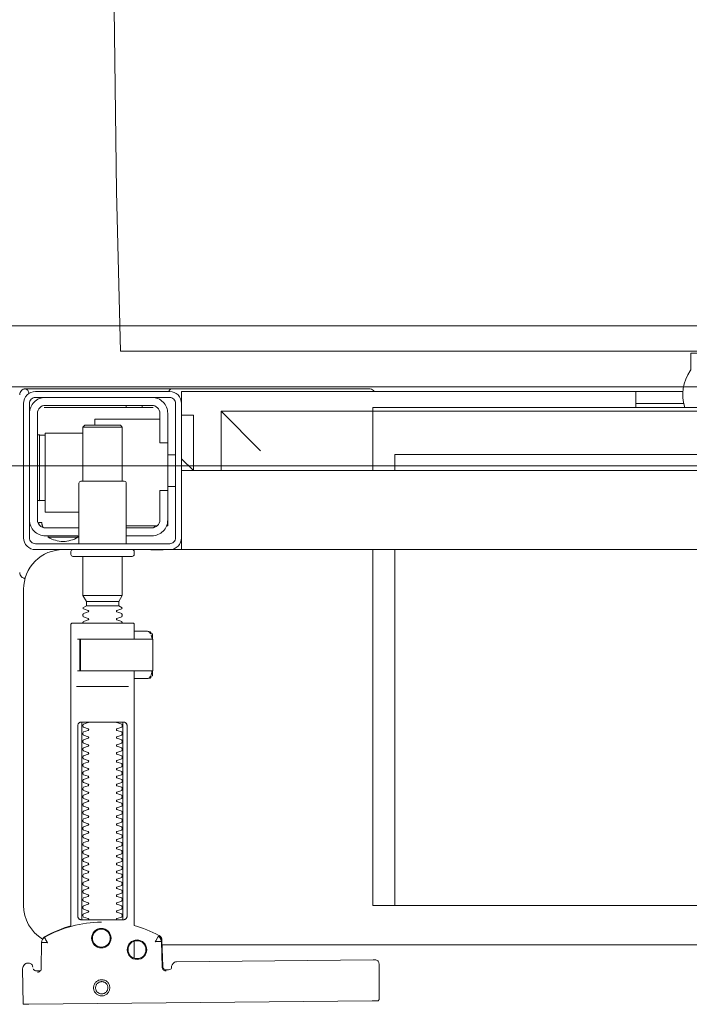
# Model space of a CAD drawing. Header units: millimetres. Extents: x -1893473 to 942156, y -568027 to 942944.
# Tile 213 of 256: x 153174 to 153343, y -464700 to -464451. Entities that reach past the tile are written whole.
import ezdxf
from ezdxf.enums import TextEntityAlignment as Align

# ---------------------------------------------------------------- set-up
doc = ezdxf.new("R2010")
doc.units = ezdxf.units.MM
doc.header["$LTSCALE"] = 0.2
doc.layers.get('0').update_dxf_attribs({"lineweight": 0})
for name, color, linetype, lineweight in [('!! 0_Opis_pom', 9, 'Continuous', 13), ('!! 1_OPIS POM NOWE', 140, 'Continuous', 5), ('!! 2 ZABUDOWA GK-MDF', 54, 'Continuous', 13), ('!! 2_wypos-sanitarne', 240, 'Continuous', 9), ('P-Opis nadproża', 150, 'Continuous', 9)]:
    doc.layers.add(name, color=color, linetype=linetype, lineweight=lineweight)
doc.layers.add('!!_@ wypos sanit nd', color=7, linetype='Continuous', lineweight=0, plot=False)
doc.layers.add('Powierzchnia', color=140, linetype='Continuous', lineweight=5, plot=False)
doc.styles.add('ARIAL', font='tahoma.ttf')

# ---------------------------------------------------------------- blocks, each defined once
blk = doc.blocks.new('A$Cff2eaf8b')
for points in [[(0.19864, 0.08252), (0.11173, 0.08169)], [(0.20013, 0.08252), (0.20025, 0.07353)], [(0.16386, 0.07389), (0.16409, 0.07384), (0.16425, 0.07378), (0.1644, 0.07368), (0.16452, 0.07356), (0.16463, 0.07342), (0.16471, 0.07326), (0.16476, 0.07309), (0.16478, 0.07292), (0.16496, 0.06636), (0.16497, 0.06624), (0.16498, 0.06614), (0.165, 0.06604), (0.16503, 0.06594), (0.16507, 0.06584), (0.16511, 0.06575), (0.16516, 0.06566), (0.16521, 0.06557), (0.16527, 0.06549), (0.16534, 0.0654), (0.16542, 0.06533), (0.1655, 0.06526), (0.16558, 0.06519), (0.16567, 0.06513), (0.16576, 0.06508), (0.16651, 0.0647), (0.16726, 0.06433), (0.16803, 0.06399), (0.16881, 0.06367), (0.1696, 0.06337), (0.17039, 0.06309), (0.17119, 0.06284), (0.172, 0.0626), (0.172, -0.00186)], [(0.1651, 0.06653), (0.16492, 0.07312), (0.1649, 0.07329), (0.16485, 0.07345), (0.16478, 0.07361), (0.16467, 0.07374), (0.16455, 0.07386), (0.16441, 0.07396), (0.16425, 0.07403), (0.16409, 0.07408), (0.16391, 0.07409)], [(0.19757, 0.07355), (0.19749, 0.07368), (0.19738, 0.0738), (0.19726, 0.0739), (0.19713, 0.07399), (0.19698, 0.07405), (0.19683, 0.07408), (0.19667, 0.07409), (0.19577, 0.07408)], [(0.172, 0.07087), (0.172, 0.06656)], [(0.16493, 0.0675), (-0.16477, 0.0675)], [(0.17483, 0.06014), (0.17483, 0.01214)], [(0.18523, 0.01214), (0.18523, 0.06014)], [(-0.11847, -0.0325), (-0.11847, 0.0575), (0.11153, 0.0575), (0.11153, -0.0325)], [(0.10602, 0.0575), (0.10602, -0.0325)], [(0.16811, -0.00015), (0.16776, -0.00056), (0.16776, -0.00022), (0.16779, -0.00011), (0.16786, -0.00004), (0.16797, 0), (0.1681, 0.00001), (0.16822, 0.00001), (0.16841, 0.00003), (0.16887, 0.00014), (0.172, 0.00014)], [(0.16848, 0.00006), (0.16856, 0.00012), (0.16876, 0.00014)], [(0.18662, 0.00214), (0.17345, 0.00214)], [(0.16732, -0.0019), (0.16732, -0.00074), (0.16736, -0.00062), (0.16746, -0.00054), (0.16767, -0.00049)], [(0.16751, -0.00165), (0.16754, -0.00139), (0.16766, -0.00086)], [(0.17371, -0.00186), (0.18481, -0.00186), (0.18637, -0.00186)], [(0.16767, -0.01124), (0.16755, -0.01122), (0.16746, -0.01119), (0.16737, -0.01112), (0.16732, -0.01098), (0.16732, -0.00983)], [(0.18558, -0.00986), (0.18637, -0.00986)], [(0.16766, -0.01087), (0.16754, -0.01033), (0.16751, -0.01008)], [(0.172, -0.01186), (0.16887, -0.01186), (0.16841, -0.01176), (0.16831, -0.01174), (0.16819, -0.01174), (0.16806, -0.01173), (0.16794, -0.01172), (0.16783, -0.01166), (0.16776, -0.01151), (0.16776, -0.01117), (0.16811, -0.01157)], [(0.16876, -0.01186), (0.16866, -0.01186), (0.16848, -0.01178)], [(0.1759, -0.0183), (0.1841, -0.0183)], [(0.1841, -0.01936), (0.1759, -0.01936)], [(0.185, -0.02092), (0.175, -0.02092)], [(0.19962, -0.02522), (0.19976, -0.02523), (0.19987, -0.02526), (0.20001, -0.0253)], [(-0.16, -0.0355), (-0.16, -0.0325), (0.16, -0.0325), (0.16, -0.0355)], [(0.16, -0.0485), (0.16, -0.0365)], [(0.174, -0.0385), (0.16618, -0.0385)], [(0.167, -0.03806), (0.16693, -0.03815), (0.16687, -0.03825), (0.16681, -0.03837), (0.16675, -0.0385)], [(0.19499, -0.03806), (0.19506, -0.03814), (0.19512, -0.03823), (0.19517, -0.03833), (0.19521, -0.03842), (0.19525, -0.03853), (0.19528, -0.03863), (0.19531, -0.03874), (0.19533, -0.03885), (0.19535, -0.03896), (0.19537, -0.03907), (0.19538, -0.03917), (0.19539, -0.03927), (0.19537, -0.03937), (0.19547, -0.0394), (0.19557, -0.0394), (0.19567, -0.0394), (0.19578, -0.0394), (0.19589, -0.0394), (0.19612, -0.0394), (0.19616, -0.0393), (0.19615, -0.03919), (0.19613, -0.03907), (0.19609, -0.03894), (0.19605, -0.03882), (0.19594, -0.03861)], [(0.1635, -0.0475), (0.1635, -0.04)], [(0.186, -0.042), (0.1945, -0.042), (0.1945, -0.062), (0.185, -0.062)], [(0.19591, -0.04489), (0.19602, -0.04489), (0.19615, -0.04489), (0.19632, -0.04489), (0.1965, -0.04489)], [(0.1615, -0.0485), (0.1635, -0.0485)], [(0.175, -0.0498), (0.175, -0.06346), (0.1755, -0.06396), (0.1845, -0.06396), (0.185, -0.06346), (0.185, -0.0498)], [(0.16, -0.0555), (0.157, -0.0525), (0.16, -0.0525), (-0.16, -0.0525), (-0.157, -0.0525), (-0.16, -0.0555)], [(0.10602, -0.0525), (0.10602, -0.05658), (-0.11847, -0.05658)], [(0.11153, -0.0525), (0.11153, -0.0675), (0.15, -0.0675)], [(0.14, -0.0575), (0.15, -0.0675), (0.15, -0.0525)], [(0.16, -0.0665), (0.157, -0.0665), (0.157, -0.0525)], [(0.1615, -0.0565), (0.1635, -0.0565)], [(0.1965, -0.06151), (0.19632, -0.06151), (0.19615, -0.06151), (0.19602, -0.06151), (0.19591, -0.06151)], [(0.1655, -0.0655), (0.182, -0.0655), (0.182, -0.06396)], [(0.185, -0.06346), (0.175, -0.06346)], [(0.03283, -0.0695), (0.045, -0.0695)], [(0.16, -0.0695), (0.16, -0.0725), (0.03305, -0.0725)], [(0.045, -0.0685), (0.045, -0.0725)], [(0.16721, -0.0685), (0.19466, -0.0685), (0.19478, -0.0685)], [(0.17, -0.069), (0.17, -0.0685)], [(0.174, -0.069), (0.174, -0.0685)]]:
    blk.add_lwpolyline(points)
for points in [[(0.16424, 0.07378), (0.16327, 0.07377), (0.16304, 0.07374), (0.16282, 0.07366), (0.16262, 0.07353), (0.16265, 0.07357), (0.16258, 0.07337), (0.16257, 0.07317, -0.157432), (0.16238, 0.07258), (0.1621, 0.07218, -0.241147), (0.16129, 0.07175), (0.1115, 0.07128), (0.11133, 0.07127), (0.11119, 0.07127), (0.11107, 0.07127), (0.11094, 0.07128), (0.11078, 0.0713), (0.11062, 0.07135), (0.11047, 0.07143), (0.11033, 0.07153), (0.11022, 0.07165), (0.11012, 0.07179), (0.11005, 0.07194), (0.11001, 0.0721), (0.10999, 0.07227), (0.10995, 0.08127), (0.11022, 0.08166)], [(0.19647, 0.0744), (0.19626, 0.07438), (0.19604, 0.0743), (0.19585, 0.07417), (0.19566, 0.07396, 0.132231), (0.19551, 0.07346), (0.19546, 0.06691)], [(0.19768, 0.0731, 0.415336), (0.19869, 0.07211)], [(0.19885, 0.07212), (0.19898, 0.07212), (0.19912, 0.07213), (0.19927, 0.07216), (0.1994, 0.07222), (0.19953, 0.07229), (0.19965, 0.07238), (0.19975, 0.07248), (0.20007, 0.07294, 0.158481), (0.20025, 0.07353)], [(0.18031, 0.06175, 0.125713), (0.19466, 0.06556, 0.121439), (0.19519, 0.06605, -0.262119), (0.2, 0.0575), (0.2, -0.0225, -0.414214), (0.19, -0.0325), (0.18751, -0.0325, 0.405519), (0.188, -0.032), (0.188, -0.0313, 0.414214), (0.1875, -0.0308), (0.1725, -0.0308, 0.414214), (0.172, -0.0313), (0.172, -0.032, 0.405519), (0.17249, -0.0325, 0.001664), (0.15993, -0.0325)], [(0.172, -0.00986), (0.172, -0.01366, 0.414214), (0.1722, -0.01386), (0.18462, -0.01386), (0.1878, -0.01386, 0.414214), (0.188, -0.01366), (0.188, 0.06267), (0.18885, 0.06292), (0.18969, 0.06319), (0.19052, 0.0635), (0.19134, 0.06382), (0.19215, 0.06417), (0.19295, 0.06454), (0.19374, 0.06494), (0.19456, 0.06538), (0.19464, 0.06544), (0.19473, 0.0655), (0.19481, 0.06557), (0.19488, 0.06564), (0.19495, 0.06572), (0.19502, 0.06581)], [(0.17647, 0.01114, 0.182836), (0.17636, 0.01123), (0.17515, 0.01163, 0.050055), (0.175, 0.0119), (0.175, 0.01218, 0.050055), (0.17515, 0.01244), (0.17636, 0.01285, 0.719897), (0.17636, 0.01323), (0.17515, 0.01363, 0.050055), (0.175, 0.0139), (0.175, 0.01418, 0.050055), (0.17515, 0.01444), (0.17636, 0.01485, 0.719897), (0.17636, 0.01523), (0.17515, 0.01563, 0.050055), (0.175, 0.0159), (0.175, 0.01618, 0.050055), (0.17515, 0.01644), (0.17636, 0.01685, 0.719897), (0.17636, 0.01723), (0.17515, 0.01763, 0.050055), (0.175, 0.0179), (0.175, 0.01818, 0.050055), (0.17515, 0.01844), (0.17636, 0.01885, 0.719897), (0.17636, 0.01923), (0.17515, 0.01963, 0.050055), (0.175, 0.0199), (0.175, 0.02018, 0.050055), (0.17515, 0.02044), (0.17636, 0.02085, 0.719897), (0.17636, 0.02123), (0.17515, 0.02163, 0.050055), (0.175, 0.0219), (0.175, 0.02218, 0.050055), (0.17515, 0.02244), (0.17636, 0.02285, 0.719897), (0.17636, 0.02323), (0.17515, 0.02363, 0.050055), (0.175, 0.0239), (0.175, 0.02418, 0.050055), (0.17515, 0.02444), (0.17636, 0.02485, 0.719897), (0.17636, 0.02523), (0.17515, 0.02563, 0.050055), (0.175, 0.0259), (0.175, 0.02618, 0.050055), (0.17515, 0.02644), (0.17636, 0.02685, 0.719897), (0.17636, 0.02723), (0.17515, 0.02763, 0.050055), (0.175, 0.0279), (0.175, 0.02818, 0.050055), (0.17515, 0.02844), (0.17636, 0.02885, 0.719897), (0.17636, 0.02923), (0.17515, 0.02963, 0.050055), (0.175, 0.0299), (0.175, 0.03018, 0.050055), (0.17515, 0.03044), (0.17636, 0.03085, 0.719897), (0.17636, 0.03123), (0.17515, 0.03163, 0.050055), (0.175, 0.0319), (0.175, 0.03218, 0.050055), (0.17515, 0.03244), (0.17636, 0.03285, 0.719897), (0.17636, 0.03323), (0.17515, 0.03363, 0.050055), (0.175, 0.0339), (0.175, 0.03418, 0.050055), (0.17515, 0.03444), (0.17636, 0.03485, 0.719897), (0.17636, 0.03523), (0.17515, 0.03563, 0.050055), (0.175, 0.0359), (0.175, 0.03618, 0.050055), (0.17515, 0.03644), (0.17636, 0.03685, 0.719897), (0.17636, 0.03723), (0.17515, 0.03763, 0.050055), (0.175, 0.0379), (0.175, 0.03818, 0.050055), (0.17515, 0.03844), (0.17636, 0.03885, 0.719897), (0.17636, 0.03923), (0.17515, 0.03963, 0.050055), (0.175, 0.0399), (0.175, 0.04018, 0.050055), (0.17515, 0.04044), (0.17636, 0.04085, 0.719897), (0.17636, 0.04123), (0.17515, 0.04163, 0.050055), (0.175, 0.0419), (0.175, 0.04218, 0.050055), (0.17515, 0.04244), (0.17636, 0.04285, 0.719897), (0.17636, 0.04323), (0.17515, 0.04363, 0.050055), (0.175, 0.0439), (0.175, 0.04418, 0.050055), (0.17515, 0.04444), (0.17636, 0.04485, 0.719897), (0.17636, 0.04523), (0.17515, 0.04563, 0.050055), (0.175, 0.0459), (0.175, 0.04618, 0.050055), (0.17515, 0.04644), (0.17636, 0.04685, 0.719897), (0.17636, 0.04723), (0.17515, 0.04763, 0.050055), (0.175, 0.0479), (0.175, 0.04818, 0.050055), (0.17515, 0.04844), (0.17636, 0.04885, 0.719897), (0.17636, 0.04923), (0.17515, 0.04963, 0.050055), (0.175, 0.0499), (0.175, 0.05018, 0.050055), (0.17515, 0.05044), (0.17636, 0.05085, 0.719897), (0.17636, 0.05123), (0.17515, 0.05163, 0.050055), (0.175, 0.0519), (0.175, 0.05218, 0.050055), (0.17515, 0.05244), (0.17636, 0.05285, 0.719897), (0.17636, 0.05323), (0.17515, 0.05363, 0.050055), (0.175, 0.0539), (0.175, 0.05418, 0.050055), (0.17515, 0.05444), (0.17636, 0.05485, 0.719897), (0.17636, 0.05523), (0.17515, 0.05563, 0.050055), (0.175, 0.0559), (0.175, 0.05618, 0.050055), (0.17515, 0.05644), (0.17636, 0.05685, 0.719897), (0.17636, 0.05723), (0.17515, 0.05763, 0.050055), (0.175, 0.0579), (0.175, 0.05818, 0.050055), (0.17515, 0.05844), (0.17636, 0.05885, 0.719897), (0.17636, 0.05923), (0.17515, 0.05963, 0.050055), (0.175, 0.0599), (0.175, 0.06018, 0.050055), (0.17515, 0.06044), (0.17636, 0.06085, 0.474594), (0.17647, 0.06114)], [(0.18353, 0.06114, 0.474594), (0.18364, 0.06085), (0.18485, 0.06044, 0.050055), (0.185, 0.06018), (0.185, 0.0599, 0.050055), (0.18485, 0.05963), (0.18364, 0.05923, 0.719897), (0.18364, 0.05885), (0.18485, 0.05844, 0.050055), (0.185, 0.05818), (0.185, 0.0579, 0.050055), (0.18485, 0.05763), (0.18364, 0.05723, 0.719897), (0.18364, 0.05685), (0.18485, 0.05644, 0.050055), (0.185, 0.05618), (0.185, 0.0559, 0.050055), (0.18485, 0.05563), (0.18364, 0.05523, 0.719897), (0.18364, 0.05485), (0.18485, 0.05444, 0.050055), (0.185, 0.05418), (0.185, 0.0539, 0.050055), (0.18485, 0.05363), (0.18364, 0.05323, 0.719897), (0.18364, 0.05285), (0.18485, 0.05244, 0.050055), (0.185, 0.05218), (0.185, 0.0519, 0.050055), (0.18485, 0.05163), (0.18364, 0.05123, 0.719897), (0.18364, 0.05085), (0.18485, 0.05044, 0.050055), (0.185, 0.05018), (0.185, 0.0499, 0.050055), (0.18485, 0.04963), (0.18364, 0.04923, 0.719897), (0.18364, 0.04885), (0.18485, 0.04844, 0.050055), (0.185, 0.04818), (0.185, 0.0479, 0.050055), (0.18485, 0.04763), (0.18364, 0.04723, 0.719897), (0.18364, 0.04685), (0.18485, 0.04644, 0.050055), (0.185, 0.04618), (0.185, 0.0459, 0.050055), (0.18485, 0.04563), (0.18364, 0.04523, 0.719897), (0.18364, 0.04485), (0.18485, 0.04444, 0.050055), (0.185, 0.04418), (0.185, 0.0439, 0.050055), (0.18485, 0.04363), (0.18364, 0.04323, 0.719897), (0.18364, 0.04285), (0.18485, 0.04244, 0.050055), (0.185, 0.04218), (0.185, 0.0419, 0.050055), (0.18485, 0.04163), (0.18364, 0.04123, 0.719897), (0.18364, 0.04085), (0.18485, 0.04044, 0.050055), (0.185, 0.04018), (0.185, 0.0399, 0.050055), (0.18485, 0.03963), (0.18364, 0.03923, 0.719897), (0.18364, 0.03885), (0.18485, 0.03844, 0.050055), (0.185, 0.03818), (0.185, 0.0379, 0.050055), (0.18485, 0.03763), (0.18364, 0.03723, 0.719897), (0.18364, 0.03685), (0.18485, 0.03644, 0.050055), (0.185, 0.03618), (0.185, 0.0359, 0.050055), (0.18485, 0.03563), (0.18364, 0.03523, 0.719897), (0.18364, 0.03485), (0.18485, 0.03444, 0.050055), (0.185, 0.03418), (0.185, 0.0339, 0.050055), (0.18485, 0.03363), (0.18364, 0.03323, 0.719897), (0.18364, 0.03285), (0.18485, 0.03244, 0.050055), (0.185, 0.03218), (0.185, 0.0319, 0.050055), (0.18485, 0.03163), (0.18364, 0.03123, 0.719897), (0.18364, 0.03085), (0.18485, 0.03044, 0.050055), (0.185, 0.03018), (0.185, 0.0299, 0.050055), (0.18485, 0.02963), (0.18364, 0.02923, 0.719897), (0.18364, 0.02885), (0.18485, 0.02844, 0.050055), (0.185, 0.02818), (0.185, 0.0279, 0.050055), (0.18485, 0.02763), (0.18364, 0.02723, 0.719897), (0.18364, 0.02685), (0.18485, 0.02644, 0.050055), (0.185, 0.02618), (0.185, 0.0259, 0.050055), (0.18485, 0.02563), (0.18364, 0.02523, 0.719897), (0.18364, 0.02485), (0.18485, 0.02444, 0.050055), (0.185, 0.02418), (0.185, 0.0239, 0.050055), (0.18485, 0.02363), (0.18364, 0.02323, 0.719897), (0.18364, 0.02285), (0.18485, 0.02244, 0.050055), (0.185, 0.02218), (0.185, 0.0219, 0.050055), (0.18485, 0.02163), (0.18364, 0.02123, 0.719897), (0.18364, 0.02085), (0.18485, 0.02044, 0.050055), (0.185, 0.02018), (0.185, 0.0199, 0.050055), (0.18485, 0.01963), (0.18364, 0.01923, 0.719897), (0.18364, 0.01885), (0.18485, 0.01844, 0.050055), (0.185, 0.01818), (0.185, 0.0179, 0.050055), (0.18485, 0.01763), (0.18364, 0.01723, 0.719897), (0.18364, 0.01685), (0.18485, 0.01644, 0.050055), (0.185, 0.01618), (0.185, 0.0159, 0.050055), (0.18485, 0.01563), (0.18364, 0.01523, 0.719897), (0.18364, 0.01485), (0.18485, 0.01444, 0.050055), (0.185, 0.01418), (0.185, 0.0139, 0.050055), (0.18485, 0.01363), (0.18364, 0.01323, 0.719897), (0.18364, 0.01285), (0.18485, 0.01244, 0.050055), (0.185, 0.01218), (0.185, 0.0119, 0.050055), (0.18485, 0.01163), (0.18364, 0.01123, 0.182836), (0.18353, 0.01114)], [(0.18575, -0.00966), (0.18575, -0.00207), (0.18572, -0.00196), (0.18564, -0.00189), (0.18554, -0.00186), (0.18565, -0.00188), (0.18573, -0.00194), (0.18577, -0.00204), (0.18577, -0.00966), (0.18574, -0.00977), (0.18566, -0.00984), (0.18547, -0.00986), (0.18558, -0.00981), (0.18563, -0.00966), (0.18563, -0.00206), (0.18557, -0.00191), (0.18547, -0.00186), (0.16743, -0.00186, 0.414214), (0.16723, -0.00206), (0.16723, -0.00966, 0.414214), (0.16743, -0.00986), (0.18547, -0.00986)], [(0.18555, -0.00986, 0.414213), (0.18575, -0.00966), (0.18575, -0.00207), (0.18575, -0.00966), (0.18572, -0.00977), (0.18564, -0.00984), (0.18554, -0.00986)], [(0.175, -0.01382), (0.175, -0.01406, -0.050055), (0.17515, -0.01432), (0.17636, -0.01473, -0.719897), (0.17636, -0.01511), (0.17515, -0.01552, -0.050055), (0.175, -0.01578), (0.175, -0.01606, -0.050055), (0.17515, -0.01632), (0.17636, -0.01673, -0.719897), (0.17636, -0.01711), (0.17515, -0.01752, -0.050055), (0.175, -0.01778), (0.1759, -0.0183), (0.1759, -0.01936), (0.175, -0.02092), (0.175, -0.0308)], [(0.185, -0.01382), (0.185, -0.01406, 0.050055), (0.18485, -0.01432), (0.18364, -0.01473, 0.719897), (0.18364, -0.01511), (0.18485, -0.01552, 0.050055), (0.185, -0.01578), (0.185, -0.01606, 0.050055), (0.18485, -0.01632), (0.18364, -0.01673, 0.719897), (0.18364, -0.01711), (0.18485, -0.01752, 0.050055), (0.185, -0.01778), (0.1841, -0.0183), (0.1841, -0.01936), (0.185, -0.02092), (0.185, -0.0308)], [(0.2001, -0.02534, 0.126559), (0.19961, -0.02525)], [(0.20099, -0.02671, 0.198909), (0.20055, -0.02564, 0.091301), (0.2001, -0.02534)], [(0.174, -0.034), (0.174, -0.0493, 0.414214), (0.1745, -0.0498), (0.1855, -0.0498, 0.414214), (0.186, -0.0493), (0.186, -0.034)], [(0.19375, -0.03562, 0.119096), (0.19, -0.03454, 0.119096), (0.18625, -0.03562)], [(0.16379, -0.0385), (0.1635, -0.0385), (0.1635, -0.04, -0.414214), (0.1675, -0.036), (0.174, -0.036)], [(0.19375, -0.036), (0.19375, -0.03562), (0.18625, -0.03562), (0.18625, -0.036), (0.1945, -0.036, -0.414214), (0.1985, -0.04)], [(0.174, -0.038), (0.1675, -0.038, 0.414214), (0.1655, -0.04), (0.1655, -0.0475), (0.1635, -0.0475), (0.1635, -0.067, 0.414214), (0.1675, -0.071)], [(0.1635, -0.0595), (0.1655, -0.0595), (0.1655, -0.067, 0.414214), (0.1675, -0.069), (0.1945, -0.069, 0.414214), (0.1965, -0.067), (0.1965, -0.04, 0.414214), (0.1945, -0.038), (0.186, -0.038)], [(0.1945, -0.04497), (0.19515, -0.04496), (0.19542, -0.04496), (0.1956, -0.04496), (0.19566, -0.04496, 0.116465), (0.19589, -0.0449), (0.196, -0.04485), (0.196, -0.06155), (0.19589, -0.0615, 0.116465), (0.19566, -0.06144), (0.19542, -0.06144), (0.19515, -0.06144), (0.1945, -0.06143)], [(0.1945, -0.071, 0.414214), (0.1985, -0.067)], [(-0.04, -0.0685), (-0.03255, -0.0685, 0.236962), (-0.03118, -0.07775, -0.154353), (-0.031, -0.07832), (-0.031, -0.08218), (0.031, -0.08218), (0.031, -0.07832, -0.154353), (0.03118, -0.07775, 0.236962), (0.03255, -0.0685), (0.04, -0.0685)], [(0.1987, -0.07216, 0.000114), (0.1987, -0.07216, 0.517015), (0.20003, -0.07309), (0.19993, -0.07313), (0.19983, -0.07315), (0.19971, -0.07318), (0.19958, -0.07319), (0.19948, -0.07319), (0.19903, -0.07319), (0.19841, -0.07319), (0.19771, -0.07319), (0.16427, -0.07319), (0.16392, -0.07319), (0.16356, -0.07319), (0.16323, -0.07319), (0.16293, -0.07319), (0.16269, -0.07319), (0.16249, -0.07319), (0.16236, -0.07319)], [(0.2001, -0.07306, 0.091301), (0.20055, -0.07276, 0.198909), (0.20099, -0.0717)], [(0.11124, -0.0725), (0.11142, -0.07274), (0.11165, -0.07293), (0.11192, -0.07308), (0.1122, -0.07317), (0.1125, -0.0732), (0.1623, -0.0732, 0.326231), (0.16325, -0.0725)]]:
    blk.add_lwpolyline(points, format="xyb")
for points in [[(0.18024, 0.0763), (0.18044, 0.07631), (0.18064, 0.07634), (0.18083, 0.07639), (0.18102, 0.07646), (0.1812, 0.07655), (0.18138, 0.07665), (0.18154, 0.07677), (0.18168, 0.07691), (0.18182, 0.07706), (0.18193, 0.07722), (0.18204, 0.0774), (0.18212, 0.07758), (0.18219, 0.07777), (0.18223, 0.07796), (0.18226, 0.07816), (0.18227, 0.07836), (0.18226, 0.07857), (0.18223, 0.07876), (0.18217, 0.07896), (0.18211, 0.07915), (0.18202, 0.07933), (0.18191, 0.0795), (0.18179, 0.07966), (0.18165, 0.07981), (0.1815, 0.07994), (0.18134, 0.08006), (0.18117, 0.08016), (0.18099, 0.08024), (0.1808, 0.08031), (0.1806, 0.08036), (0.1804, 0.08038), (0.1802, 0.08039), (0.18, 0.08038), (0.1798, 0.08035), (0.17961, 0.0803), (0.17942, 0.08023), (0.17924, 0.08014), (0.17907, 0.08004), (0.17891, 0.07992), (0.17876, 0.07978), (0.17863, 0.07963), (0.17851, 0.07947), (0.17841, 0.07929), (0.17832, 0.07911), (0.17826, 0.07892), (0.17821, 0.07872), (0.17818, 0.07853), (0.17817, 0.07832), (0.17819, 0.07812), (0.17822, 0.07793), (0.17827, 0.07773), (0.17834, 0.07754), (0.17842, 0.07736), (0.17853, 0.07719), (0.17865, 0.07703), (0.17879, 0.07688), (0.17894, 0.07675), (0.1791, 0.07663), (0.17927, 0.07653), (0.17946, 0.07645), (0.17965, 0.07638), (0.17984, 0.07633), (0.18004, 0.07631)], [(0.18023, 0.07679), (0.18038, 0.0768), (0.18053, 0.07682), (0.18068, 0.07686), (0.18082, 0.07691), (0.18096, 0.07698), (0.18109, 0.07706), (0.18121, 0.07715), (0.18132, 0.07725), (0.18143, 0.07737), (0.18151, 0.07749), (0.18159, 0.07762), (0.18166, 0.07776), (0.18171, 0.0779), (0.18174, 0.07805), (0.18176, 0.0782), (0.18177, 0.07835), (0.18176, 0.0785), (0.18174, 0.07866), (0.1817, 0.0788), (0.18164, 0.07895), (0.18158, 0.07908), (0.1815, 0.07921), (0.18141, 0.07933), (0.1813, 0.07944), (0.18119, 0.07955), (0.18107, 0.07964), (0.18093, 0.07971), (0.1808, 0.07978), (0.18065, 0.07983), (0.18051, 0.07986), (0.18036, 0.07988), (0.1802, 0.07989), (0.18005, 0.07988), (0.1799, 0.07986), (0.17975, 0.07982), (0.17961, 0.07976), (0.17947, 0.0797), (0.17935, 0.07962), (0.17922, 0.07953), (0.17911, 0.07942), (0.17901, 0.07931), (0.17892, 0.07919), (0.17884, 0.07906), (0.17878, 0.07892), (0.17873, 0.07877), (0.1787, 0.07863), (0.17867, 0.07848), (0.17867, 0.07832), (0.17868, 0.07817), (0.1787, 0.07802), (0.17874, 0.07787), (0.17879, 0.07773), (0.17886, 0.07759), (0.17894, 0.07746), (0.17903, 0.07734), (0.17913, 0.07723), (0.17925, 0.07713), (0.17937, 0.07704), (0.1795, 0.07696), (0.17964, 0.0769), (0.17978, 0.07685), (0.17993, 0.07682), (0.18008, 0.07679)], [(0.16587, 0.06536), (0.16582, 0.06538), (0.16577, 0.06542), (0.16573, 0.06545), (0.16568, 0.06549), (0.16563, 0.06553), (0.16558, 0.06558), (0.16553, 0.06563), (0.16548, 0.06568), (0.16544, 0.06573), (0.1654, 0.06579), (0.16536, 0.06585), (0.16532, 0.06591), (0.16529, 0.06597), (0.16526, 0.06603), (0.16523, 0.0661), (0.16521, 0.06616), (0.16519, 0.06623), (0.16517, 0.06629), (0.16515, 0.06636), (0.16514, 0.06642), (0.16514, 0.06648), (0.16513, 0.06654), (0.16513, 0.06659), (0.16518, 0.06661), (0.16643, 0.06666), (0.16648, 0.06666), (0.16654, 0.06666), (0.16659, 0.06668), (0.16664, 0.06665), (0.16661, 0.06661), (0.16658, 0.06656), (0.16655, 0.06651), (0.16652, 0.06645), (0.16594, 0.06536)], [(0.18533, 0.06114), (0.18541, 0.06113), (0.1855, 0.06112), (0.18559, 0.06111), (0.18567, 0.06108), (0.18575, 0.06105), (0.18583, 0.06101), (0.18591, 0.06096), (0.18597, 0.0609), (0.18604, 0.06084), (0.18609, 0.06076), (0.18615, 0.06068), (0.18619, 0.06058), (0.18623, 0.06048), (0.18625, 0.06037), (0.18627, 0.06025), (0.18628, 0.06014), (0.18628, 0.01214), (0.18627, 0.01202), (0.18625, 0.01191), (0.18623, 0.0118), (0.18619, 0.01169), (0.18615, 0.0116), (0.18609, 0.01151), (0.18604, 0.01144), (0.18597, 0.01137), (0.18591, 0.01131), (0.18583, 0.01126), (0.18575, 0.01122), (0.18567, 0.01119), (0.18559, 0.01117), (0.1855, 0.01115), (0.18541, 0.01114), (0.18533, 0.01114), (0.17475, 0.01114), (0.17466, 0.01114), (0.17457, 0.01115), (0.17449, 0.01117), (0.1744, 0.01119), (0.17432, 0.01122), (0.17424, 0.01126), (0.17416, 0.01131), (0.17409, 0.01137), (0.17403, 0.01144), (0.17397, 0.01151), (0.17392, 0.0116), (0.17387, 0.01169), (0.17384, 0.0118), (0.17381, 0.01191), (0.17379, 0.01202), (0.17379, 0.01214), (0.17379, 0.06014), (0.17379, 0.06025), (0.17381, 0.06037), (0.17384, 0.06048), (0.17387, 0.06058), (0.17392, 0.06068), (0.17397, 0.06076), (0.17403, 0.06084), (0.17409, 0.0609), (0.17416, 0.06096), (0.17424, 0.06101), (0.17432, 0.06105), (0.1744, 0.06108), (0.17449, 0.06111), (0.17457, 0.06112), (0.17466, 0.06113), (0.17475, 0.06114)], [(-0.11847, -0.0685), (0.11153, -0.0685), (0.11153, -0.0675), (-0.11847, -0.0675)]]:
    blk.add_lwpolyline(points, close=True)
for points in [[(0.19546, 0.0669), (0.19546, 0.0669), (0.19546, 0.0669), (0.19546, 0.06691), (0.19546, 0.06691), (0.19546, 0.06691), (0.19546, 0.06691), (0.19546, 0.06691), (0.19546, 0.06691), (0.19546, 0.06691), (0.19546, 0.06691), (0.19546, 0.06691), (0.19546, 0.06691), (0.19546, 0.06691), (0.19546, 0.06691), (0.19546, 0.06691), (0.19546, 0.06691), (0.19546, 0.06691), (0.19546, 0.06691), (0.19546, 0.06691), (0.19546, 0.0669), (0.19546, 0.0669), (0.19546, 0.0669), (0.19546, 0.0669), (0.19546, 0.0669), (0.19546, 0.0669), (0.19546, 0.0669), (0.19546, 0.0669), (0.19546, 0.0669), (0.19546, 0.0669), (0.19546, 0.0669), (0.19546, 0.0669), (0.19546, 0.0669), (0.19546, 0.0669), (0.19546, 0.0669), (0.19546, 0.0669), (0.19545, 0.0669), (0.19545, 0.06691), (0.19545, 0.06691), (0.19545, 0.06691), (0.19545, 0.06691), (0.19545, 0.06691), (0.19545, 0.06691), (0.19545, 0.06691), (0.19545, 0.06691), (0.19544, 0.06691), (0.19544, 0.06691), (0.19544, 0.0669), (0.19544, 0.0669), (0.19544, 0.0669), (0.19543, 0.0669), (0.19543, 0.0669), (0.19543, 0.0669), (0.19543, 0.0669), (0.19543, 0.0669), (0.19543, 0.0669), (0.19543, 0.0669), (0.19542, 0.0669), (0.19542, 0.0669), (0.19542, 0.0669), (0.19542, 0.0669), (0.19542, 0.0669), (0.19541, 0.0669), (0.19541, 0.0669), (0.19541, 0.0669), (0.19541, 0.0669), (0.19541, 0.0669), (0.1954, 0.0669), (0.1954, 0.0669), (0.1954, 0.0669), (0.19539, 0.0669), (0.19539, 0.0669), (0.19539, 0.0669), (0.19537, 0.06691), (0.19537, 0.06691), (0.19537, 0.06691), (0.19536, 0.06691), (0.19536, 0.06691), (0.19535, 0.06691), (0.19535, 0.06691), (0.19534, 0.06691), (0.19534, 0.06691), (0.19533, 0.06691), (0.19533, 0.06691), (0.19532, 0.06691), (0.19532, 0.06691), (0.19531, 0.06691), (0.19531, 0.06691), (0.1953, 0.06691), (0.19529, 0.06691), (0.19529, 0.06691), (0.19528, 0.06691), (0.19527, 0.06691), (0.19527, 0.06691), (0.19526, 0.06691), (0.19525, 0.06691), (0.19524, 0.06691), (0.19523, 0.06691), (0.19523, 0.06691), (0.19522, 0.06691), (0.19521, 0.06691), (0.1952, 0.06691), (0.19519, 0.06691), (0.19518, 0.06691), (0.19517, 0.06691), (0.19516, 0.06691), (0.19515, 0.06691), (0.19514, 0.06691), (0.19513, 0.06691), (0.19512, 0.06691), (0.19511, 0.06691), (0.1951, 0.06691), (0.19509, 0.06691), (0.19508, 0.06691), (0.19507, 0.06691), (0.19506, 0.06691), (0.19505, 0.06691), (0.19504, 0.06691), (0.19503, 0.06691), (0.19502, 0.06691), (0.19501, 0.06691), (0.19499, 0.06691), (0.19498, 0.06691), (0.19497, 0.06691), (0.19496, 0.06691), (0.19495, 0.06691), (0.19494, 0.06692), (0.19492, 0.06692), (0.19491, 0.06692), (0.1949, 0.06692), (0.19489, 0.06692), (0.19487, 0.06692), (0.19486, 0.06692), (0.19485, 0.06692), (0.19484, 0.06692), (0.19482, 0.06692), (0.19481, 0.06692), (0.19469, 0.06692), (0.19464, 0.06692), (0.19459, 0.06692), (0.19456, 0.06692), (0.19453, 0.06692), (0.19451, 0.06692), (0.19448, 0.06692), (0.19445, 0.06692), (0.19443, 0.06692), (0.1944, 0.06692), (0.19438, 0.06692), (0.19435, 0.06692), (0.19433, 0.06692), (0.1943, 0.06692), (0.19428, 0.06692), (0.19427, 0.06692), (0.19425, 0.06692), (0.19423, 0.06692), (0.19422, 0.06692), (0.19421, 0.06692), (0.19419, 0.06692), (0.19418, 0.06692), (0.19418, 0.06692), (0.19417, 0.06692), (0.19416, 0.06692), (0.19416, 0.06692), (0.19415, 0.06692), (0.19415, 0.06693), (0.19414, 0.06693), (0.19414, 0.06693), (0.19413, 0.06693), (0.19413, 0.06693), (0.19412, 0.06693), (0.19412, 0.06693), (0.19411, 0.06693), (0.19411, 0.06693), (0.19411, 0.06692), (0.1941, 0.06692), (0.1941, 0.06692), (0.1941, 0.06692), (0.19409, 0.06692), (0.19409, 0.06692), (0.19409, 0.06692), (0.19408, 0.06692), (0.19408, 0.06692), (0.19408, 0.06692), (0.19407, 0.06692), (0.19407, 0.06692), (0.19406, 0.06692), (0.19406, 0.06692), (0.19406, 0.06692), (0.19406, 0.06692), (0.19405, 0.06692), (0.19405, 0.06692), (0.19405, 0.06692), (0.19405, 0.06692), (0.19404, 0.06693), (0.19404, 0.06693), (0.19404, 0.06693), (0.19403, 0.06693), (0.19403, 0.06693), (0.19402, 0.06693), (0.19402, 0.06694), (0.19402, 0.06694), (0.19401, 0.06694), (0.19401, 0.06694), (0.19401, 0.06694), (0.194, 0.06694), (0.194, 0.06694), (0.194, 0.06694), (0.194, 0.06694), (0.194, 0.06694), (0.194, 0.06694), (0.19399, 0.06694), (0.19399, 0.06694), (0.19399, 0.06694), (0.19399, 0.06694), (0.19399, 0.06694), (0.19399, 0.06694), (0.19399, 0.06694), (0.19398, 0.06694), (0.19398, 0.06694), (0.19398, 0.06694), (0.19398, 0.06693), (0.19398, 0.06693), (0.19397, 0.06693), (0.19397, 0.06693), (0.19397, 0.06693), (0.19397, 0.06693), (0.19397, 0.06692), (0.19397, 0.06692), (0.19397, 0.06692), (0.19397, 0.06692), (0.19397, 0.06692), (0.19397, 0.06691), (0.19397, 0.06691), (0.19397, 0.06691), (0.19397, 0.06691), (0.19397, 0.0669), (0.19397, 0.0669), (0.19397, 0.0669), (0.19397, 0.0669), (0.19397, 0.0669), (0.19397, 0.06689), (0.19397, 0.06689), (0.19397, 0.06689), (0.19397, 0.06689), (0.19397, 0.06689), (0.19397, 0.06688), (0.19397, 0.06688), (0.19398, 0.06688), (0.19398, 0.06688), (0.19398, 0.06688), (0.19398, 0.06687), (0.19399, 0.06687), (0.19399, 0.06687), (0.19399, 0.06687), (0.194, 0.06686), (0.194, 0.06686), (0.19401, 0.06685), (0.19401, 0.06685), (0.19401, 0.06685), (0.19402, 0.06684), (0.19402, 0.06684), (0.19402, 0.06684), (0.19402, 0.06683), (0.19403, 0.06683), (0.19403, 0.06683), (0.19403, 0.06682), (0.19403, 0.06682), (0.19403, 0.06682), (0.19403, 0.06681), (0.19403, 0.06681), (0.19404, 0.06681), (0.19404, 0.06681), (0.19404, 0.0668), (0.19404, 0.0668), (0.19404, 0.0668), (0.19404, 0.06679), (0.19405, 0.06679), (0.19405, 0.06679), (0.19405, 0.06678), (0.19405, 0.06678), (0.19405, 0.06677), (0.19406, 0.06677), (0.19406, 0.06677), (0.19406, 0.06676), (0.19406, 0.06676), (0.19407, 0.06675), (0.19407, 0.06675), (0.19407, 0.06674), (0.19408, 0.06673), (0.19408, 0.06672), (0.19409, 0.06671), (0.1941, 0.0667), (0.1941, 0.06669), (0.19411, 0.06668), (0.19412, 0.06666), (0.19414, 0.06663), (0.19416, 0.06659), (0.19418, 0.06655), (0.19419, 0.06653), (0.1942, 0.06652), (0.19421, 0.0665), (0.19422, 0.06648), (0.19423, 0.06646), (0.19433, 0.06627), (0.19434, 0.06626), (0.19435, 0.06624), (0.19436, 0.06622), (0.19437, 0.06621), (0.19438, 0.06619), (0.19439, 0.06618), (0.1944, 0.06616), (0.1944, 0.06614), (0.19441, 0.06613), (0.19442, 0.06611), (0.19443, 0.0661), (0.19444, 0.06608), (0.19445, 0.06607), (0.19445, 0.06605), (0.19446, 0.06604), (0.19447, 0.06603), (0.19448, 0.06601), (0.19448, 0.066), (0.19449, 0.06598), (0.1945, 0.06597), (0.19451, 0.06596), (0.19451, 0.06595), (0.19452, 0.06593), (0.19453, 0.06592), (0.19453, 0.06591), (0.19454, 0.0659), (0.19455, 0.06588), (0.19455, 0.06587), (0.19456, 0.06586), (0.19457, 0.06585), (0.19457, 0.06584), (0.19458, 0.06583), (0.19458, 0.06582), (0.19459, 0.06581), (0.19459, 0.0658), (0.1946, 0.06579), (0.1946, 0.06578), (0.19461, 0.06577), (0.19461, 0.06576), (0.19462, 0.06575), (0.19462, 0.06574), (0.19463, 0.06573), (0.19463, 0.06572), (0.19464, 0.06572), (0.19464, 0.06571), (0.19464, 0.0657), (0.19465, 0.06569), (0.19465, 0.06569), (0.19466, 0.06568), (0.19466, 0.06567), (0.19466, 0.06567), (0.19467, 0.06566), (0.19467, 0.06566), (0.19467, 0.06565), (0.19467, 0.06565), (0.19468, 0.06564), (0.19468, 0.06564), (0.19468, 0.06564), (0.19468, 0.06563), (0.19468, 0.06563), (0.19468, 0.06563), (0.19468, 0.06563), (0.19468, 0.06563), (0.19468, 0.06562), (0.19469, 0.06562), (0.19469, 0.06562), (0.19469, 0.06562), (0.19469, 0.06562), (0.19469, 0.06562), (0.19469, 0.06562), (0.19469, 0.06561), (0.19469, 0.06561), (0.19469, 0.06561), (0.19469, 0.06561), (0.19469, 0.06561), (0.19469, 0.06561), (0.19469, 0.06561), (0.19469, 0.06561), (0.19469, 0.06561), (0.19469, 0.06561), (0.19469, 0.06561), (0.19469, 0.06561), (0.19469, 0.06561), (0.19469, 0.06561), (0.19469, 0.06561), (0.19469, 0.06561), (0.19469, 0.0656), (0.19469, 0.0656), (0.19469, 0.0656), (0.19469, 0.0656), (0.19469, 0.0656), (0.19469, 0.0656), (0.19468, 0.0656), (0.19468, 0.0656), (0.19468, 0.0656), (0.19468, 0.0656), (0.19468, 0.0656), (0.19468, 0.0656), (0.19468, 0.0656), (0.19469, 0.0656), (0.19469, 0.0656), (0.19469, 0.0656), (0.19469, 0.0656), (0.19469, 0.0656), (0.19469, 0.0656), (0.19469, 0.0656), (0.19469, 0.0656), (0.19469, 0.0656), (0.19469, 0.0656), (0.19469, 0.0656), (0.19469, 0.0656, 0.269557)], [(0.16, -0.0695), (0.16, -0.0355, -0.414214), (0.163, -0.0325), (0.197, -0.0325, -0.414214), (0.2, -0.0355), (0.2, -0.0695, -0.414214), (0.197, -0.0725), (0.163, -0.0725, -0.414214)], [(0.1985, -0.0355), (0.1985, -0.0695, -0.414214), (0.197, -0.071), (0.163, -0.071, -0.414214), (0.1615, -0.0695), (0.1615, -0.0355, -0.414214), (0.163, -0.034), (0.197, -0.034, -0.414214)]]:
    blk.add_lwpolyline(points, format="xyb", close=True)
for centre, radius in [((0.17128, 0.06872), 0.00247), ((0.17128, 0.06871), 0.00227), ((0.18031, 0.0658), 0.00247), ((0.18031, 0.0658), 0.00227)]:
    blk.add_circle(centre, radius)
for centre, major_axis, ratio, start_param, end_param in [((0.19863, 0.08251), (0.0015, 0.00001), 0.008666, 0.000034, 1.564556), ((0.11145, 0.08128), (-0.0015, -0.00001), 0.008666, 6.276938, 6.283143), ((0.11172, 0.08167), (0.0015, 0.00001), 0.008666, 1.564549, 3.135353), ((0.16326, 0.07477), (0.00001, -0.001), 0.006244, 0, 0.008667), ((0.19846, 0.074), (-0.000892, -0.000453), 0.001081, 6.273741, 6.283185), ((0.19868, 0.07311), (-0.001, -0.00001), 0.00236, 6.276941, 6.283185), ((0.19875, 0.07351), (0.0015, 0.00002), 0.011557, 6.27692, 6.283202), ((0.19849, 0.07212), (0.000501, 0.000005), 0.008666, 5.12776, 5.491123), ((0.19868, 0.07311), (0.000013, -0.001), 0.403131, 6.273715, 6.283185), ((0.19883, 0.07312), (0.000018, -0.001), 0.702652, 6.271005, 6.283185), ((0.17484, 0.06014), (0, 0.001), 0.006244, 0, 1.570796), ((0.18031, 0.06225), (0.000005, -0.0005), 0.006244, 0, 0.008667), ((0.18524, 0.06014), (0, -0.001), 0.006244, 3.141593, 4.712389), ((0.17484, 0.01214), (0, -0.001), 0.006244, 4.712389, 6.283185), ((0.18524, 0.01214), (0, -0.001), 0.006244, 4.712389, 6.283185), ((0.16768, -0.00069), (-0.000013, 0.0002), 0.199357, 6.276703, 6.276744), ((0.16768, -0.01104), (-0.000013, -0.0002), 0.199357, 0.006339, 0.00638)]:
    blk.add_ellipse(centre, major_axis=major_axis, ratio=ratio, start_param=start_param, end_param=end_param)
blk = doc.blocks.new('A$C6ce7c513')
at = {"lineweight": 0}
for points in [[(0.17745, -0.11986), (0.17695, -0.08064), (0.17646, -0.04094), (0.17548, -0.00049)], [(-0.17548, -0.00049), (0.17547, -0.00049)]]:
    blk.add_lwpolyline(points, dxfattribs=at)
blk = doc.blocks.new('A$C2EB40A8D')
at = {"layer": '!! 2 ZABUDOWA GK-MDF'}
for points in [[(-10741.12989, 29857.51397), (-9741.12989, 29857.51397)], [(-10741.12989, 29837.51397), (-9741.12989, 29837.51397)]]:
    blk.add_lwpolyline(points, dxfattribs=at)
at = {"layer": 'Powierzchnia'}
blk.add_lwpolyline([(-11771.12989, 29872.91225), (-9741.12989, 29872.91225), (-9741.12989, 30502.91225), (-8651.12989, 30502.91225), (-8651.12989, 32552.91225), (-11771.12989, 32552.91225)], close=True, dxfattribs=at)
at = {"layer": '!! 2_wypos-sanitarne', "xscale": 1000, "yscale": 1000, "zscale": 1000, "rotation": 180}
blk.add_blockref('A$C6ce7c513', (-10293.35353, 29865.99847), dxfattribs=at)
at = {"layer": '!!_@ wypos sanit nd', "xscale": 1000, "yscale": 1000, "zscale": 1000, "rotation": 180}
blk.add_blockref('A$Cff2eaf8b', (-10293.35353, 29783.81847), dxfattribs=at)
at = {"layer": '!! 0_Opis_pom', "ltscale": 0.7, "style": 'ARIAL'}
for tag, p in [('B1,21', (-891.77727, 31796.97458)), ('A1,16', (-13651.31084, 31587.95236)), ('B1,19', (-5798.61305, 31587.22944)), ('B1/17', (-9701.43347, 31565.05244)), ('1,23', (10805.41388, 31565.05244)), ('1,22', (4526.58954, 31507.65132)), ('A1,1', (-16866.13618, 31459.3792)), ('B1,18', (-7791.62894, 31330.08444)), ('B1,20', (-2961.4347, 31167.05787)), ('A1,6', (-19287.17717, 30923.71998)), ('B1,1', (14135.63445, 30913.92963)), ('B1,3', (17346.74696, 30023.81022)), ('B1,4', (29817.71501, 29157.67457)), ('A1,5', (-23454.5385, 28820.77901)), ('A1,2', (-17502.57721, 28602.57524)), ('B1,2D', (2616.16402, 28559.52261)), ('A1,15', (-13651.31084, 28261.46046)), ('B1,4', (29883.58177, 28158.35876)), ('B1,2B', (18801.54781, 27650.12382)), ('B1,2A', (13086.7373, 27376.04393)), ('A1,3', (-16846.27912, 25980.40356)), ('B1,8', (9089.53994, 25356.27639)), ('B1,6', (31915.87888, 23754.79829)), ('A1,4', (-24010.17576, 23559.17399)), ('B1,14', (-11621.32288, 23261.44183)), ('B1,13', (-3080.55208, 22924.09997)), ('B1,5', (29245.49088, 22896.69268)), ('B1,10', (3982.60923, 22874.21277)), ('B1,9', (5634.43488, 22623.92098)), ('B1,2C', (13327.26639, 22378.5328)), ('B1,7', (16398.41175, 22348.28836)), ('B1,11', (5553.20442, 20939.83877)), ('B1,12', (3693.27174, 20628.72148)), ('C1,3', (5969.08376, 16336.01084)), ('C1,2', (11955.93711, 11671.55655)), ('C1,1', (15659.17205, 11415.94196)), ('C1,4', (5140.00888, 9205.5831)), ('C1,5', (5680.4486, 6154.54995)), ('C1,10', (16327.05085, 6080.66085)), ('C1,9', (16526.57171, 3173.45283)), ('C1,6', (6367.37903, 2771.84181)), ('D0,18', (-1981.87701, -110.73158)), ('D0,7', (-13531.42299, -1159.67649)), ('C1,7', (7275.77161, -1303.00991)), ('D0,17', (2064.87671, -1345.69113)), ('D0,3', (-9324.21674, -1442.63631)), ('D0,6', (-17529.61851, -1957.37463)), ('D0,10', (-21369.4432, -2140.60378)), ('D,09', (-12990.08379, -2746.32902)), ('D0,2', (-5516.19514, -3101.87722)), ('D0,16', (2266.73061, -3284.15369)), ('D0,8', (-14357.79539, -3567.69719)), ('D0,5', (-10461.54478, -3629.26575)), ('D0,4', (-8396.53404, -4353.7937)), ('D0,15', (1974.41895, -5205.84774)), ('D0,1', (-5633.49598, -5662.48534)), ('D0,11', (-23334.09291, -6045.78706)), ('D0,12', (-22436.85763, -9302.9678)), ('D0,13', (-22436.85763, -11581.16526)), ('D0,14', (-13645.94445, -11884.57769))]:
    blk.add_attdef(tag, text='', height=119.68, dxfattribs=at).set_placement(p, align=Align.MIDDLE_CENTER)
at = {"layer": '!! 1_OPIS POM NOWE', "style": 'ARIAL'}
for tag, p in [('C1.7A', (7769.3756, 685.765)), ('C1.7C', (7655.80151, -2045.04756)), ('C1.8B', (10935.93068, -2107.41983)), ('C1.8A', (13897.39715, -2120.69016)), ('C1.7B', (8274.43201, -3270.18959)), ('E1.2', (16701.02923, -5331.07351)), ('E1.5E', (21974.23379, -5463.99012)), ('E1.5D', (24989.27391, -5785.36474)), ('E1.1', (8357.81567, -5851.01076)), ('E1.5C', (25222.53959, -6394.64172)), ('E1.5B', (27694.70831, -7009.86571)), ('E1.6', (5279.46063, -8141.28746)), ('E1.5A', (25547.9555, -8495.18994)), ('E1.5G', (23977.19473, -9792.46695)), ('E1.5F', (22414.7084, -9822.66389)), ('E1,4', (13935.69867, -10458.20073)), ('E1.5L', (28030.8296, -11267.7725)), ('E1.3', (5639.18862, -11994.01941)), ('E1.5H', (23988.49716, -12231.38049)), ('E1.5K', (27714.73934, -12977.98364)), ('E1.5I', (22290.68736, -13989.9049)), ('E1.5J', (27095.71534, -16088.17469))]:
    blk.add_attdef(tag, text='', height=119.68, dxfattribs=at).set_placement(p, align=Align.MIDDLE_CENTER)

msp = doc.modelspace()

# ---------------------------------------------------------------- block references
at = {"layer": 'P-Opis nadproża', "color": 4}
msp.add_blockref('A$C2EB40A8D', (163667.94092, -494401.63474), dxfattribs=at)

doc.saveas('drawing.dxf')
